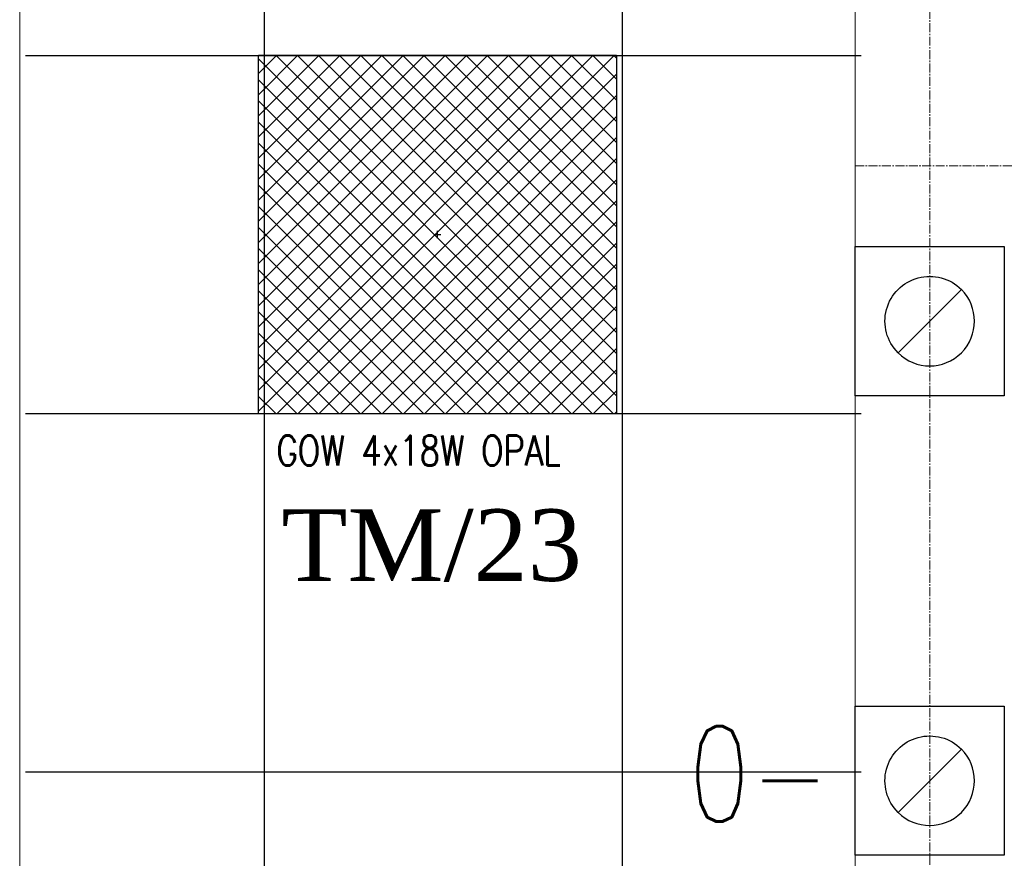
# Model space of a CAD drawing. Header units: centimetres. Extents: x 88729 to 133553, y -16225 to 14174.
# Tile 115 of 231: x 91096 to 91261, y -6417 to -6277. Entities that reach past the tile are written whole.
import ezdxf
from ezdxf.enums import TextEntityAlignment as Align

# ---------------------------------------------------------------- set-up
doc = ezdxf.new("R2010")
doc.units = ezdxf.units.CM
doc.linetypes.add('CENTER2', pattern=[1.125, 0.75, -0.125, 0.125, -0.125])
for name, color, linetype in [('A-OS', 252, 'CENTER2'), ('A-SCIANY', 252, 'Continuous'), ('A-SUFITY', 252, 'Continuous'), ('B-IWE', 252, 'Continuous'), ('B-IWE-KAN', 252, 'Continuous'), ('E_Istn', 170, 'Continuous'), ('E_opisy siły', 5, 'Continuous'), ('E_PODKLAD', 7, 'Continuous'), ('E_siła', 5, 'Continuous'), ('R-MET-IWE', 252, 'Continuous'), ('rz_wentylacja', 252, 'Continuous')]:
    doc.layers.add(name, color=color, linetype=linetype)
doc.styles.add('MM_050', font='romans.shx', dxfattribs={"width": 0.8, "height": 16})
doc.styles.add('old', font='BOOKOS.TTF')
doc.styles.get("Standard").update_dxf_attribs({"font": 'txt.shx'})

# ---------------------------------------------------------------- blocks, each defined once
blk = doc.blocks.new('RLX_GOW_418_OPAL')
at = {"ltscale": 0.1}
h = blk.add_hatch(dxfattribs=at)
h.set_pattern_fill('ANSI37', color=256, scale=20, style=0)
h.set_pattern_definition([(45, (0, 0), (-1.767766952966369, 1.767766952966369), []), (135, (0, 0), (-1.767766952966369, -1.767766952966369), [])])
h.paths.add_polyline_path([(-30.00000190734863, 30.00000190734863), (-30.00000190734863, -30.00000190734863), (30.00000190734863, -30.00000190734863), (30.00000190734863, 30.00000190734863)])
h.paths.add_polyline_path([(-0.005952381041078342, -0.02500000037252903), (0.5821428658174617, -0.02500000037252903), (0.5821428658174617, 0.1250000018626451), (-0.005952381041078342, 0.1250000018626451)], flags=24)
for p, q in [((30.00000190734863, 30.00000190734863), (-30.00000190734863, 30.00000190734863)), ((-30.00000190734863, -30.00000190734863), (-30.00000190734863, 30.00000190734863)), ((30.00000190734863, 30.00000190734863), (30.00000190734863, -30.00000190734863)), ((-0.6000000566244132, 0), (0, 0)), ((0, -0.6000000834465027), (0, 0.6000000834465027)), ((0, 0), (0.6000000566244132, 0)), ((-30.00000190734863, -30.00000190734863), (30.00000190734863, -30.00000190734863))]:
    blk.add_line(p, q, dxfattribs=at)
at = {"ltscale": 0.1, "insert": (-26.98338129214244, -33.68662744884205), "char_height": 5, "width": 59.45554424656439, "attachment_point": 1, "style": 'MM_050'}
blk.add_mtext('GOW 4x18W OPAL', dxfattribs=at)
at = {"ltscale": 0.1, "flags": 9}
blk.add_attdef('RLXLUM', (0, 0), '', height=0.1000000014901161, dxfattribs=at)
blk = doc.blocks.new('E_opis siły')
at = {"layer": 'E_siła', "linetype": 'Continuous', "ltscale": 0.5, "style": 'old', "flags": 4}
blk.add_attdef('OBWÓD', (0, 0), '', height=12, dxfattribs=at)
blk = doc.blocks.new('IWE0W')
at = {"layer": 'B-IWE-KAN'}
blk.add_lwpolyline([(0.8535533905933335, 0.8535533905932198, -1), (0.1464466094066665, 0.1464466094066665), (0.8535533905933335, 0.8535533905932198, 1), (0.1464466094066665, 0.1464466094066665)], format="xyb", dxfattribs=at)
blk = doc.blocks.new('IWE0W011')
at = {"layer": 'B-IWE'}
blk.add_lwpolyline([(0, 0), (25, 0), (25, 25), (0, 25), (0, 0)], dxfattribs=at)
at = {"xscale": 15, "yscale": 15, "zscale": 15}
blk.add_blockref('IWE0W', (5, 5.000000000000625), dxfattribs=at)
at = {"layer": 'R-MET-IWE', "width": 0.75}
blk.add_attdef('NR', text='', height=9.5, dxfattribs=at).set_placement((12.5, 37), align=Align.MIDDLE)
blk = doc.blocks.new('A$Ce817dbbb')
at = {"layer": 'A-OS', "color": 252, "lineweight": 9, "ltscale": 2}
for p, q in [((-153.396228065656, -20254.11210713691), (-153.3962280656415, -16367.77996399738)), ((-165.8962280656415, -16766.51691264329), (3323.945627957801, -16766.5169126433))]:
    blk.add_line(p, q, dxfattribs=at)
at = {"layer": 'A-SCIANY', "color": 252, "lineweight": 9, "ltscale": 3}
for p, q in [((-305.8962280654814, -17314.01691264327), (-305.8962280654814, -16649.01691264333)), ((-165.8962280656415, -17301.01691264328), (-165.8962280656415, -16649.01691264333))]:
    blk.add_line(p, q, dxfattribs=at)
at = {"layer": 'A-SUFITY', "ltscale": 0.1}
for p, q in [((-264.8962280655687, -17314.01691264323), (-264.8962280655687, -16649.01691264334)), ((-204.8962280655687, -17301.01691264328), (-204.8962280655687, -16649.01691264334)), ((-304.896228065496, -16748.01691264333), (-164.8962280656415, -16748.01691264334)), ((-304.896228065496, -16808.01691264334), (-164.8962280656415, -16808.01691264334)), ((-304.896228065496, -16868.01691264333), (-164.8962280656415, -16868.01691264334))]:
    blk.add_line(p, q, dxfattribs=at)
at = {"layer": 'rz_wentylacja', "color": 252, "lineweight": 9}
ref = blk.add_blockref('IWE0W011', (-140.8962280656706, -16780.01691264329), dxfattribs=dict(at, xscale=-1, rotation=90))
ref.add_attrib('NR', '-k.s.', (-136.9910043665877, -16799.37260919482), dxfattribs={"layer": 'R-MET-IWE', "height": 15.99999999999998, "width": 0.75})
ref = blk.add_blockref('IWE0W011', (-140.8962280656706, -16857.01691264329), dxfattribs=dict(at, xscale=-1, rotation=90))
ref.add_attrib('NR', '0-', (-193.7834415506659, -16876.37260919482), dxfattribs={"layer": 'R-MET-IWE', "height": 15.99999999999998, "width": 0.75})
at = {"layer": 'R-MET-IWE', "color": 252, "lineweight": 9, "width": 0.75}
for tag, rotation, p in [('0-', 90, (-1139.045100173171, -4143.61112119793)), ('0-', 90, (-1113.045100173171, -4143.61112119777)), ('0-', 90, (-1087.045100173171, -4143.611121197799)), ('2-', 90, (-796.0451001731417, -4143.611121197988)), ('2-', 90, (-505.0451001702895, -4143.611121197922)), ('0-', 90, (-480.0451001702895, -4143.611121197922)), ('0-', 90, (-456.0451001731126, -4143.611121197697)), ('2-', 90, (-166.0451001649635, -4143.611121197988)), ('2-', 90, (-625.6628429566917, -4833.611121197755)), ('2-', 90, (-599.6628429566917, -4833.611121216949)), ('2-', 90, (-573.6628429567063, -4833.611121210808)), ('0-', 180, (-2169.638209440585, -4848.467767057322)), ('0-', 180, (-2169.638209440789, -4873.467767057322)), ('0-', 180, (-2169.638209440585, -4899.467767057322)), ('-2', 90, (-1661.470065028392, -4961.64547910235)), ('-2', 90, (-1636.470065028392, -4961.645479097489)), ('0-', 270, (-1489.781563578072, -4968.060876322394)), ('0-', 270, (-1464.781563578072, -4968.060876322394)), ('0-', 270, (-1439.781563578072, -4968.060876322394)), ('0-', 270, (-1364.78156358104, -4968.060876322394)), ('0-', 270, (-1339.78156358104, -4968.060876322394)), ('0-', 270, (-1314.78156358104, -4968.060876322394)), ('0-', 270, (328.2184364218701, -4968.060876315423)), ('0-', 270, (354.2184364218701, -4968.060876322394)), ('0-', 270, (1256.218436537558, -4968.060876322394)), ('0-', 270, (1282.218436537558, -4968.060876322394)), ('0-', 90, (-513.045100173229, -5496.611121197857)), ('0-', 90, (-487.045100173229, -5496.611121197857)), ('K.S.-', 90, (-487.045100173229, -5766.111121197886)), ('0-', 90, (-513.045100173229, -5766.111121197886)), ('1-', 90, (-539.045100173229, -6114.61112119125)), ('0-', 90, (-513.045100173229, -6114.61112119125)), ('0-', 90, (-487.045100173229, -6114.61112119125)), ('0-', 90, (301.9548998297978, -6545.611121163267)), ('0-', 90, (327.9548998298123, -6545.611121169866)), ('0-', 90, (353.9548998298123, -6545.611121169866)), ('0-', 90, (416.1127260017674, -6545.611121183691)), ('0-', 90, (1255.954899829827, -6545.61112118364)), ('0-', 90, (1281.954899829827, -6545.611121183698)), ('1-', 90, (2382.954899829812, -6845.611121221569)), ('1-', 90, (2408.954899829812, -6845.611121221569)), ('1-', 90, (2434.954899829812, -6845.611121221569)), ('1-', 90, (2827.954899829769, -6845.611121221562)), ('1-', 90, (2853.954899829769, -6845.611121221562)), ('1-', 90, (2879.954899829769, -6845.611121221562)), ('<-2', 90, (-910.6403339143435, -10482.40939062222)), ('2->', 90, (-718.1457391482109, -10854.37985775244)), ('2->', 90, (-692.1457391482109, -10854.37985775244)), ('2->', 90, (-744.1457391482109, -10870.80312181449)), ('-0', 90, (-186.0929879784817, -12450.12101217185)), ('1-', 90, (2264.472003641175, -12866.37985777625)), ('1-', 90, (2290.472003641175, -12866.37985777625)), ('1-', 90, (2316.472003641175, -12866.37985777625)), ('1-', 90, (2709.472003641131, -12866.37985777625)), ('1-', 90, (2735.472003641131, -12866.37985777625)), ('1-', 90, (2761.472003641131, -12866.37985777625)), ('<-KL', 90, (-700.0117445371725, -16780.91288204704)), ('-0', 90, (-179.9385478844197, -18957.53318950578)), ('0->', 90, (-1257.527996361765, -23179.04642257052)), ('0->', 90, (-1231.527996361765, -23179.04642257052)), ('0->', 90, (-1205.527996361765, -23179.04642257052)), ('0->', 90, (-600.5279963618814, -23179.04642257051)), ('0->', 90, (-574.5279963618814, -23179.04642257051)), ('0->', 90, (-1692.527996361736, -24074.04642257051)), ('0->', 90, (-1666.527996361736, -24074.04642257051)), ('0->', 90, (-1640.527996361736, -24074.04642257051)), ('0->', 90, (-1486.527996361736, -24074.04642257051)), ('0->', 90, (-1460.527996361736, -24074.04642257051)), ('0->', 90, (-1434.527996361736, -24074.04642257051)), ('<-0', 90, (-499.8181186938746, -24383.56468887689)), ('<-0', 90, (-298.1094189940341, -24383.56468887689)), ('<-0', 180, (-587.122234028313, -25088.85914915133)), ('<-0', 270, (-496.6311895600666, -25202.67716454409)), ('<-0', 180, (-1353.253081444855, -25419.35915027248)), ('<-0', 180, (-1187.253080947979, -25444.101496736)), ('<-0', 90, (-179.6136406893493, -25454.22227704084)), ('<-0', 90, (-69.59266195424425, -26375.35850211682)), ('<-0', 90, (-43.59266195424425, -26375.35850211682))]:
    blk.add_attdef(tag, text='', height=17, rotation=rotation, dxfattribs=at).set_placement(p, align=Align.MIDDLE)
for tag, p in [('2-', (1424.81154568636, -4179.204230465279)), ('2-', (1424.811545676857, -4205.204230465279)), ('K.S.-', (-76.89121035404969, -4264.204230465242)), ('KL-', (-613.1324395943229, -4292.184885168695)), ('1-', (-613.1324395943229, -4312.184885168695)), ('1-', (-613.1324395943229, -4332.184885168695)), ('K.S.-', (1414.126295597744, -4333.662120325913)), ('0-', (-70.18845431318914, -4341.204230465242)), ('0-', (469.811545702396, -4341.204230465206)), ('1-', (-613.1324395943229, -4352.184885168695)), ('0-', (1424.81154568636, -4361.204230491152)), ('0-', (-70.1884543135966, -4367.204230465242)), ('1-', (469.811545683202, -4367.204230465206)), ('0-', (1099.81154568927, -4368.204230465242)), ('2-', (1424.81154568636, -4387.204230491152)), ('1-', (-70.18845431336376, -4393.204230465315)), ('1-', (469.8115456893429, -4393.204230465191)), ('1-', (1099.81154568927, -4394.204230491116)), ('2-', (1424.811545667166, -4413.204230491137)), ('2-', (-70.18845431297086, -4419.204230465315)), ('2-', (1099.81154568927, -4420.204230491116)), ('2-', (469.8115456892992, -4444.204230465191)), ('K.S.-', (-76.89121035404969, -4445.204230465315)), ('2-', (1099.811545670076, -4446.204230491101)), ('2-', (469.8115456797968, -4470.204230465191)), ('2-', (-825.1884543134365, -4496.20423046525)), ('2-', (-825.1884543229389, -4522.20423046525)), ('2-', (-70.18845431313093, -4574.204230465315)), ('2-', (-70.18845431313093, -4600.204230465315)), ('K.S.-', (1089.126295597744, -4600.662120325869)), ('2-', (1099.811545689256, -4653.204230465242)), ('2-', (-70.18845431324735, -4669.204230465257)), ('2-', (1099.811545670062, -4679.204230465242)), ('-1', (1806.777187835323, -4690.779265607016)), ('1-', (-70.18845431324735, -4695.204230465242)), ('2-', (1099.811545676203, -4705.204230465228)), ('-1', (1806.77718777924, -4716.295275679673)), ('K.S.-', (-73.20403678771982, -4721.20423046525)), ('-1', (1806.777187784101, -4743.070105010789)), ('FR-', (-70.1884543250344, -4747.204230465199)), ('0-', (-1066.188454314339, -6382.704230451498)), ('0-', (-1066.188454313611, -6408.704230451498)), ('2-', (1729.811545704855, -6586.204230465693)), ('2-', (1729.811545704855, -6612.204230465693)), ('2-', (1729.811545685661, -6638.204230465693)), ('2-', (1729.811545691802, -6664.204230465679)), ('K.S.-', (469.8115456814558, -6788.204230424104)), ('1-', (-962.1884543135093, -6915.204230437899)), ('1-', (-460.1884543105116, -6923.204230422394)), ('1-', (469.8115456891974, -6923.204230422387)), ('2-', (1729.81154568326, -6923.204230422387)), ('2-', (1729.811545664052, -6949.204230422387)), ('1-', (-460.1884543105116, -6949.204230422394)), ('1-', (469.8115456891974, -6949.204230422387)), ('K.S.-', (2901.81154567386, -6960.204230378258)), ('2-', (1729.811545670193, -6975.204230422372)), ('2-', (1729.811545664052, -7001.204230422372)), ('2-', (-460.188454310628, -7026.204230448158)), ('0-', (469.8115456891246, -7026.204230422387)), ('2-', (-460.188454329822, -7052.204230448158)), ('0-', (469.8115456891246, -7052.20423044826)), ('2-', (-460.1884543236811, -7078.204230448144)), ('2-', (469.8115456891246, -7078.20423044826)), ('1-', (2901.811545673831, -7088.204230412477)), ('2-', (469.8115456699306, -7104.204230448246)), ('1-', (2901.811545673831, -7114.204230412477)), ('0-', (1729.8115456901, -7131.204230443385)), ('2-', (-460.1884543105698, -7141.204230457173)), ('0-', (1729.811545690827, -7157.204230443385)), ('2-', (-460.1884543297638, -7167.204230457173)), ('2-', (469.8115456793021, -7181.204230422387)), ('2-', (1729.811545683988, -7183.204230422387)), ('0-', (-460.1884543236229, -7193.204230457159)), ('2-', (469.8115456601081, -7207.204230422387)), ('2-', (1729.811545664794, -7209.204230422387)), ('K.S.-', (-470.8737044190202, -7217.66212031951)), ('2-', (469.811545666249, -7233.204230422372)), ('2-', (1729.811545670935, -7235.204230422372)), ('1-', (-460.1884543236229, -7245.204230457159)), ('2-', (469.8115456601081, -7259.204230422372)), ('2-', (1729.811545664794, -7261.204230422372)), ('2-', (1729.811545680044, -7287.204230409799)), ('2-', (-460.1884543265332, -7297.204230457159)), ('2->', (-943.671350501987, -10542.97296701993)), ('-1', (1688.294291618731, -10711.54800216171)), ('-1', (1688.294291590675, -10737.54800216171)), ('-1', (1688.294291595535, -10763.54800216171)), ('<-2', (1685.551428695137, -12605.39207067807)), ('2->', (1611.328649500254, -12636.47231570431)), ('2->', (1611.328649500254, -12658.97296702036)), ('2->', (1590.765905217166, -12684.97296702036)), ('K.S.-', (2783.328649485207, -12980.97296693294)), ('2->', (-578.6713505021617, -13046.97296699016)), ('2->', (-578.6713505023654, -13072.97296699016)), ('<-2', (-476.8812789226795, -13105.94245335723)), ('1-', (2783.328649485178, -13108.97296696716)), ('1-', (2783.328649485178, -13134.97296696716)), ('<-1', (-610.7871054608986, -16857.82872126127)), ('<-1', (-610.7871054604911, -16877.82872126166)), ('<-1', (1688.294291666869, -17218.96017948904)), ('<-1', (1688.294291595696, -17244.96017948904)), ('<-1', (1688.294291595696, -17270.96017948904)), ('<-1', (-478.9141148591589, -18553.4290636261)), ('<-0', (-2287.983430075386, -23879.57486623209)), ('<-0', (-2287.983430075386, -23905.57486623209)), ('<-0', (-2287.983430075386, -23931.57486623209)), ('<-0', (-343.0768254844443, -24738.18345111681)), ('<-0', (-478.9141148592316, -25059.68345111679))]:
    blk.add_attdef(tag, text='', height=17, dxfattribs=at).set_placement(p, align=Align.MIDDLE)

msp = doc.modelspace()

# ---------------------------------------------------------------- block references
at = {"layer": 'E_Istn'}
msp.add_blockref('RLX_GOW_418_OPAL', (91165.97789461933, -6312.625781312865), dxfattribs=at)
at = {"layer": 'E_opisy siły', "linetype": 'Continuous'}
ref = msp.add_blockref('E_opis siły', (91200.2599008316, -6370.640413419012), dxfattribs=dict(at, xscale=-1))
ref.add_attrib('OBWÓD', 'TM/23', (91139.83839545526, -6370.64041341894), dxfattribs={"color": 3, "linetype": 'Continuous', "ltscale": 0.5, "height": 12, "style": 'old'})
at = {"layer": 'E_PODKLAD'}
msp.add_blockref('A$Ce817dbbb', (91401.87412459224, 10465.39113323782), dxfattribs=at)

doc.saveas('drawing.dxf')
